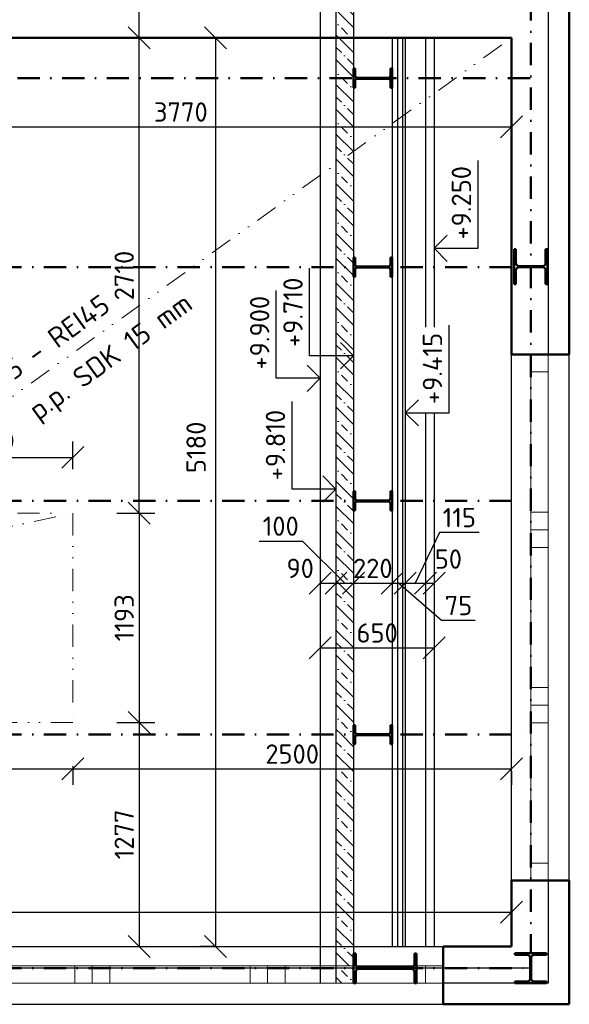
# Model space of a CAD drawing. Header units: millimetres. Extents: x -118752 to 407724, y -73278 to 155058.
# Tile 7 of 256: x -22234 to -19100, y -37988 to -32374. Entities that reach past the tile are written whole.
import ezdxf

# ---------------------------------------------------------------- set-up
doc = ezdxf.new("R2010")
doc.units = ezdxf.units.MM
doc.header["$LTSCALE"] = 10
doc.linetypes.add('DASHDOT', pattern=[25.4, 12.7, -6.35, 0, -6.35])
doc.linetypes.add('DIVIDE', pattern=[31.75, 12.7, -6.35, 0, -6.35, 0, -6.35])
for name, color, linetype, lineweight in [('CKKOTY', 3, 'Continuous', 25), ('CKKOTY_VYS', 3, 'Continuous', 25), ('CKOKNA', 1, 'Continuous', 18), ('CKSTENY_PODROVINOU', 7, 'Continuous', 25), ('CKSTENY_REZ', 6, 'Continuous', 50), ('CKTEXTY_MALE', 3, 'Continuous', 18), ('CSPROFILY_REZY', 4, 'Continuous', 50), ('podhledy', 7, 'Continuous', 20), ('pohledy', 7, 'Continuous', 25), ('srafy', 7, 'Continuous', 18)]:
    doc.layers.add(name, color=color, linetype=linetype, lineweight=lineweight)
doc.styles.get("Standard").update_dxf_attribs({"font": 'isocpeur.ttf'})
doc.dimstyles.new('CADKON', dxfattribs={"dimscale": 50, "dimtxt": 2.2, "dimasz": 2.5, "dimexe": 1.8, "dimexo": 5, "dimgap": 0.6, "dimtad": 1, "dimrnd": 1, "dimtxsty": 'Standard', "dimblk1": 'OBLIQUE', "dimblk2": 'OBLIQUE', "dimsah": 1, "dimcen": 2.5, "dimadec": 1, "dimazin": 2, "dimtfac": 1, "dimtdec": 4, "dimtix": 1, "dimtmove": 2, "dimatfit": 3, "dimldrblk": 'OPEN30', "dimfxl": 5, "dimfxlon": 1, "dimtolj": 1, "dimarcsym": 0})
pattern_1 = [(135, (0, 0), (-70.71068, -70.71068), []), (135, (4e-15, 70.71), (-106.06602, -35.35534), [50, -25, 0, -25])]

# ---------------------------------------------------------------- blocks, each defined once
blk = doc.blocks.new('CK_S_EXT_HEAHEA180')
for p, q in [((-90, 85.5), (90, 85.5)), ((-90, 85.5), (-90, 76)), ((-90, 76), (-18, 76)), ((-3, -61), (-3, 61)), ((3, -61), (3, 61)), ((90, 76), (18, 76)), ((90, 85.5), (90, 76)), ((-90, -85.5), (-90, -76)), ((-90, -76), (-18, -76)), ((-90, -85.5), (90, -85.5)), ((90, -76), (18, -76)), ((90, -85.5), (90, -76))]:
    blk.add_line(p, q)
for centre, start, end in [((-18, 61), 0, 90), ((18, 61), 90, 180), ((-18, -61), 270, 0), ((18, -61), 180, 270)]:
    blk.add_arc(centre, 15, start, end)
blk = doc.blocks.new('CK_S_EXT_HEAHEA200')
for p, q in [((-100, 95), (100, 95)), ((-100, 95), (-100, 85)), ((-100, 85), (-21.25, 85)), ((-3.25, -67), (-3.25, 67)), ((3.25, -67), (3.25, 67)), ((100, 85), (21.25, 85)), ((100, 95), (100, 85)), ((-100, -95), (-100, -85)), ((-100, -85), (-21.25, -85)), ((-100, -95), (100, -95)), ((100, -85), (21.25, -85)), ((100, -95), (100, -85))]:
    blk.add_line(p, q)
for centre, start, end in [((-21.25, 67), 0, 90), ((21.25, 67), 90, 180), ((-21.25, -67), 270, 0), ((21.25, -67), 180, 270)]:
    blk.add_arc(centre, 18, start, end)
blk = doc.blocks.new('CK_S_EXT_IPEIPE220')
for p, q in [((-55, 110), (55, 110)), ((-55, 110), (-55, 100.8)), ((-55, 100.8), (-14.95, 100.8)), ((-2.95, -88.8), (-2.95, 88.8)), ((2.95, -88.8), (2.95, 88.8)), ((55, 100.8), (14.95, 100.8)), ((55, 110), (55, 100.8)), ((-55, -110), (-55, -100.8)), ((-55, -100.8), (-14.95, -100.8)), ((-55, -110), (55, -110)), ((55, -100.8), (14.95, -100.8)), ((55, -110), (55, -100.8))]:
    blk.add_line(p, q)
for centre, start, end in [((-14.95, 88.8), 0, 90), ((14.95, 88.8), 90, 180), ((-14.95, -88.8), 270, 0), ((14.95, -88.8), 180, 270)]:
    blk.add_arc(centre, 12, start, end)
blk = doc.blocks.new('CK_S_EXT_IPEIPE360')
for p, q in [((-85, 180), (85, 180)), ((-85, 180), (-85, 167.3)), ((85, 180), (85, 167.3)), ((-85, 167.3), (-22, 167.3)), ((-4, -149.3), (-4, 149.3)), ((4, -149.3), (4, 149.3)), ((85, 167.3), (22, 167.3)), ((-85, -180), (-85, -167.3)), ((-85, -167.3), (-22, -167.3)), ((85, -167.3), (22, -167.3)), ((85, -180), (85, -167.3)), ((-85, -180), (85, -180))]:
    blk.add_line(p, q)
for centre, start, end in [((-22, 149.3), 0, 90), ((22, 149.3), 90, 180), ((-22, -149.3), 270, 0), ((22, -149.3), 180, 270)]:
    blk.add_arc(centre, 18, start, end)
blk = doc.blocks.new('*U9507')
at = {"color": 0, "linetype": 'ByBlock', "lineweight": -2}
blk.add_lwpolyline([(-1.5, 1.5), (0, 0), (1.5, 1.5), (0, 0), (0, 5), (10, 5)], dxfattribs=at)
blk = doc.blocks.new('*U9508')
at = {"color": 0, "linetype": 'ByBlock', "lineweight": -2}
blk.add_lwpolyline([(-1.5, 1.5), (0, 0), (1.5, 1.5), (0, 0), (0, 5), (10, 5)], dxfattribs=at)
blk = doc.blocks.new('*U9509')
at = {"color": 0, "linetype": 'ByBlock', "lineweight": -2}
blk.add_lwpolyline([(-1.5, 1.5), (0, 0), (1.5, 1.5), (0, 0), (0, 5), (10, 5)], dxfattribs=at)
blk = doc.blocks.new('*U9511')
at = {"color": 0, "linetype": 'ByBlock', "lineweight": -2}
blk.add_lwpolyline([(-1.5, -1.5), (0, 0), (1.5, -1.5), (0, 0), (0, -5), (10, -5)], dxfattribs=at)
blk = doc.blocks.new('*U9512')
at = {"color": 0, "linetype": 'ByBlock', "lineweight": -2}
blk.add_lwpolyline([(-1.5, -1.5), (0, 0), (1.5, -1.5), (0, 0), (0, -5), (10, -5)], dxfattribs=at)
blk = doc.blocks.new('_OBLIQUE')
at = {"color": 0, "linetype": 'ByBlock'}
blk.add_line((-0.5, -0.5), (0.5, 0.5), dxfattribs=at)
blk = doc.blocks.new('*D9516')
at = {"layer": 'CKKOTY', "color": 0, "lineweight": -2}
for p, q in [((-20520.9, -35560.3), (-20520.9, -35677.8)), ((-20520.9, -35587.8), (-20430.9, -35587.8)), ((-20430.9, -35560.3), (-20430.9, -35677.8))]:
    blk.add_line(p, q, dxfattribs=at)
at = {"layer": 'Defpoints', "color": 0}
for p in [(-20520.9, -35310.3), (-20430.9, -35310.3), (-20430.9, -35587.8)]:
    blk.add_point(p, dxfattribs=at)
at = {"layer": 'CKKOTY', "color": 0, "lineweight": -2, "xscale": 125, "yscale": 125, "zscale": 125, "rotation": 180}
blk.add_blockref('_OBLIQUE', (-20520.9, -35587.8), dxfattribs=at)
at = {"layer": 'CKKOTY', "color": 0, "lineweight": -2, "xscale": 125, "yscale": 125, "zscale": 125}
blk.add_blockref('_OBLIQUE', (-20430.9, -35587.8), dxfattribs=at)
at = {"layer": 'CKKOTY', "color": 0, "insert": (-20634.9, -35502.7), "char_height": 110, "attachment_point": 5}
blk.add_mtext('\\A1;90', dxfattribs=at)
blk = doc.blocks.new('_Open30')
at = {"color": 0, "lineweight": -2}
for p, q in [((-1, 0.268), (0, 0)), ((0, 0), (-1, -0.268)), ((0, 0), (-1, 0))]:
    blk.add_line(p, q, dxfattribs=at)
blk = doc.blocks.new('*D9517')
at = {"layer": 'CKKOTY', "color": 0, "lineweight": -2}
for p, q in [((-20869.3, -35347.2), (-20622.3, -35347.2)), ((-20622.3, -35347.2), (-20380.9, -35587.8)), ((-20330.9, -35423), (-20330.9, -35677.8)), ((-20430.9, -35560.3), (-20430.9, -35677.8)), ((-20430.9, -35587.8), (-20330.9, -35587.8))]:
    blk.add_line(p, q, dxfattribs=at)
at = {"layer": 'Defpoints', "color": 0}
for p in [(-20330.9, -35173), (-20430.9, -35310.3), (-20330.9, -35587.8)]:
    blk.add_point(p, dxfattribs=at)
at = {"layer": 'CKKOTY', "color": 0, "lineweight": -2, "xscale": 125, "yscale": 125, "zscale": 125, "rotation": 180}
blk.add_blockref('_OBLIQUE', (-20430.9, -35587.8), dxfattribs=at)
at = {"layer": 'CKKOTY', "color": 0, "lineweight": -2, "xscale": 125, "yscale": 125, "zscale": 125}
blk.add_blockref('_OBLIQUE', (-20330.9, -35587.8), dxfattribs=at)
at = {"layer": 'CKKOTY', "color": 0, "insert": (-20745.8, -35262.2), "char_height": 110, "attachment_point": 5}
blk.add_mtext('\\A1;100', dxfattribs=at)
blk = doc.blocks.new('*D9518')
at = {"layer": 'CKKOTY', "color": 0, "lineweight": -2}
for p, q in [((-20330.9, -35423), (-20330.9, -35677.8)), ((-20110.9, -35423), (-20110.9, -35677.8)), ((-20330.9, -35587.8), (-20110.9, -35587.8))]:
    blk.add_line(p, q, dxfattribs=at)
at = {"layer": 'Defpoints', "color": 0}
for p in [(-20330.9, -35173), (-20110.9, -35173), (-20110.9, -35587.8)]:
    blk.add_point(p, dxfattribs=at)
at = {"layer": 'CKKOTY', "color": 0, "lineweight": -2, "xscale": 125, "yscale": 125, "zscale": 125, "rotation": 180}
blk.add_blockref('_OBLIQUE', (-20330.9, -35587.8), dxfattribs=at)
at = {"layer": 'CKKOTY', "color": 0, "lineweight": -2, "xscale": 125, "yscale": 125, "zscale": 125}
blk.add_blockref('_OBLIQUE', (-20110.9, -35587.8), dxfattribs=at)
at = {"layer": 'CKKOTY', "color": 0, "insert": (-20220.9, -35502.8), "char_height": 110, "attachment_point": 5}
blk.add_mtext('\\A1;220', dxfattribs=at)
blk = doc.blocks.new('*D9519')
at = {"layer": 'CKKOTY', "color": 0, "lineweight": -2}
for p, q in [((-20110.9, -35423), (-20110.9, -35677.8)), ((-20035.9, -35423.8), (-20035.9, -35677.8)), ((-20110.9, -35587.8), (-20035.9, -35587.8)), ((-19828.3, -35799.8), (-20073.4, -35587.8)), ((-19636.3, -35799.8), (-19828.3, -35799.8))]:
    blk.add_line(p, q, dxfattribs=at)
at = {"layer": 'Defpoints', "color": 0}
for p in [(-20110.9, -35173), (-20035.9, -35173.8), (-20035.9, -35587.8)]:
    blk.add_point(p, dxfattribs=at)
at = {"layer": 'CKKOTY', "color": 0, "lineweight": -2, "xscale": 125, "yscale": 125, "zscale": 125, "rotation": 180}
blk.add_blockref('_OBLIQUE', (-20110.9, -35587.8), dxfattribs=at)
at = {"layer": 'CKKOTY', "color": 0, "lineweight": -2, "xscale": 125, "yscale": 125, "zscale": 125}
blk.add_blockref('_OBLIQUE', (-20035.9, -35587.8), dxfattribs=at)
at = {"layer": 'CKKOTY', "color": 0, "insert": (-19732.3, -35714.8), "char_height": 110, "attachment_point": 5}
blk.add_mtext('\\A1;75', dxfattribs=at)
blk = doc.blocks.new('*D9520')
at = {"layer": 'CKKOTY', "color": 0, "lineweight": -2}
for p, q in [((-19840.2, -35298.3), (-19978.4, -35587.8)), ((-19615.2, -35298.3), (-19840.2, -35298.3)), ((-20035.9, -35423.8), (-20035.9, -35677.8)), ((-19920.9, -35458), (-19920.9, -35677.8)), ((-20035.9, -35587.8), (-19920.9, -35587.8))]:
    blk.add_line(p, q, dxfattribs=at)
at = {"layer": 'Defpoints', "color": 0}
for p in [(-20035.9, -35173.8), (-19920.9, -35208), (-19920.9, -35587.8)]:
    blk.add_point(p, dxfattribs=at)
at = {"layer": 'CKKOTY', "color": 0, "lineweight": -2, "xscale": 125, "yscale": 125, "zscale": 125, "rotation": 180}
blk.add_blockref('_OBLIQUE', (-20035.9, -35587.8), dxfattribs=at)
at = {"layer": 'CKKOTY', "color": 0, "lineweight": -2, "xscale": 125, "yscale": 125, "zscale": 125}
blk.add_blockref('_OBLIQUE', (-19920.9, -35587.8), dxfattribs=at)
at = {"layer": 'CKKOTY', "color": 0, "insert": (-19727.7, -35213.3), "char_height": 110, "attachment_point": 5}
blk.add_mtext('\\A1;115', dxfattribs=at)
blk = doc.blocks.new('*D9521')
at = {"layer": 'CKKOTY', "color": 0, "lineweight": -2}
for p, q in [((-19920.9, -35458), (-19920.9, -35677.8)), ((-19870.9, -35452.3), (-19870.9, -35677.8)), ((-19920.9, -35587.8), (-19870.9, -35587.8))]:
    blk.add_line(p, q, dxfattribs=at)
at = {"layer": 'Defpoints', "color": 0}
for p in [(-19920.9, -35208), (-19870.9, -35202.3), (-19870.9, -35587.8)]:
    blk.add_point(p, dxfattribs=at)
at = {"layer": 'CKKOTY', "color": 0, "lineweight": -2, "xscale": 125, "yscale": 125, "zscale": 125}
blk.add_blockref('_OBLIQUE', (-19920.9, -35587.8), dxfattribs=at)
at = {"layer": 'CKKOTY', "color": 0, "lineweight": -2, "xscale": 125, "yscale": 125, "zscale": 125, "rotation": 180}
blk.add_blockref('_OBLIQUE', (-19870.9, -35587.8), dxfattribs=at)
at = {"layer": 'CKKOTY', "color": 0, "insert": (-19790, -35449.8), "char_height": 110, "attachment_point": 5}
blk.add_mtext('\\A1;50', dxfattribs=at)
blk = doc.blocks.new('*D9527')
at = {"layer": 'CKKOTY', "color": 0, "lineweight": -2}
for p, q in [((-20520.9, -35927.8), (-20520.9, -36046.2)), ((-19870.9, -35927.8), (-19870.9, -36046.2)), ((-20520.9, -35956.2), (-19870.9, -35956.2))]:
    blk.add_line(p, q, dxfattribs=at)
at = {"layer": 'Defpoints', "color": 0}
for p in [(-20520.9, -35677.8), (-19870.9, -35677.8), (-19870.9, -35956.2)]:
    blk.add_point(p, dxfattribs=at)
at = {"layer": 'CKKOTY', "color": 0, "lineweight": -2, "xscale": 125, "yscale": 125, "zscale": 125, "rotation": 180}
blk.add_blockref('_OBLIQUE', (-20520.9, -35956.2), dxfattribs=at)
at = {"layer": 'CKKOTY', "color": 0, "lineweight": -2, "xscale": 125, "yscale": 125, "zscale": 125}
blk.add_blockref('_OBLIQUE', (-19870.9, -35956.2), dxfattribs=at)
at = {"layer": 'CKKOTY', "color": 0, "insert": (-20195.9, -35871.2), "char_height": 110, "attachment_point": 5}
blk.add_mtext('\\A1;650', dxfattribs=at)
blk = doc.blocks.new('*D9876')
at = {"layer": 'CKKOTY', "color": 0, "lineweight": -2}
for p, q in [((-27430.5, -36631), (-27430.5, -36736.5)), ((-27430.5, -36646.5), (-21930.5, -36646.5)), ((-21930.5, -36631), (-21930.5, -36736.5))]:
    blk.add_line(p, q, dxfattribs=at)
at = {"layer": 'Defpoints', "color": 0}
for p in [(-27430.5, -36381), (-21930.5, -36381), (-21930.5, -36646.5)]:
    blk.add_point(p, dxfattribs=at)
at = {"layer": 'CKKOTY', "color": 0, "lineweight": -2, "xscale": 125, "yscale": 125, "zscale": 125, "rotation": 180}
blk.add_blockref('_OBLIQUE', (-27430.5, -36646.5), dxfattribs=at)
at = {"layer": 'CKKOTY', "color": 0, "lineweight": -2, "xscale": 125, "yscale": 125, "zscale": 125}
blk.add_blockref('_OBLIQUE', (-21930.5, -36646.5), dxfattribs=at)
at = {"layer": 'CKKOTY', "color": 0, "insert": (-24680.5, -36561.5), "char_height": 110, "attachment_point": 5}
blk.add_mtext('\\A1;5500', dxfattribs=at)
blk = doc.blocks.new('*D9877')
at = {"layer": 'CKKOTY', "color": 0, "lineweight": -2}
for p, q in [((-21930.5, -36631), (-21930.5, -36736.5)), ((-21930.5, -36646.5), (-19430.5, -36646.5)), ((-19430.5, -36658.4), (-19430.5, -36736.5))]:
    blk.add_line(p, q, dxfattribs=at)
at = {"layer": 'Defpoints', "color": 0}
for p in [(-21930.5, -36381), (-19430.5, -36408.4), (-19430.5, -36646.5)]:
    blk.add_point(p, dxfattribs=at)
at = {"layer": 'CKKOTY', "color": 0, "lineweight": -2, "xscale": 125, "yscale": 125, "zscale": 125, "rotation": 180}
blk.add_blockref('_OBLIQUE', (-21930.5, -36646.5), dxfattribs=at)
at = {"layer": 'CKKOTY', "color": 0, "lineweight": -2, "xscale": 125, "yscale": 125, "zscale": 125}
blk.add_blockref('_OBLIQUE', (-19430.5, -36646.5), dxfattribs=at)
at = {"layer": 'CKKOTY', "color": 0, "insert": (-20680.5, -36561.5), "char_height": 110, "attachment_point": 5}
blk.add_mtext('\\A1;2500', dxfattribs=at)
blk = doc.blocks.new('*D9879')
at = {"layer": 'CKKOTY', "color": 0, "lineweight": -2}
for p, q in [((-29770.5, -37408.5), (-29770.5, -37373.1)), ((-19430.5, -37408.5), (-19430.5, -37373.1)), ((-29770.5, -37463.1), (-19430.5, -37463.1))]:
    blk.add_line(p, q, dxfattribs=at)
at = {"layer": 'Defpoints', "color": 0}
for p in [(-19430.5, -37463.1), (-29770.5, -37658.5), (-19430.5, -37658.5)]:
    blk.add_point(p, dxfattribs=at)
at = {"layer": 'CKKOTY', "color": 0, "lineweight": -2, "xscale": 125, "yscale": 125, "zscale": 125, "rotation": 180}
blk.add_blockref('_OBLIQUE', (-29770.5, -37463.1), dxfattribs=at)
at = {"layer": 'CKKOTY', "color": 0, "lineweight": -2, "xscale": 125, "yscale": 125, "zscale": 125}
blk.add_blockref('_OBLIQUE', (-19430.5, -37463.1), dxfattribs=at)
at = {"layer": 'CKKOTY', "color": 0, "insert": (-24600.5, -37378.1), "char_height": 110, "attachment_point": 5}
blk.add_mtext('\\A1;10340', dxfattribs=at)
blk = doc.blocks.new('*D9880')
at = {"layer": 'CKKOTY', "color": 0, "lineweight": -2}
for p, q in [((-21680.5, -35188), (-21463.3, -35188)), ((-21553.3, -35188), (-21553.3, -36381)), ((-21680.5, -36381), (-21463.3, -36381))]:
    blk.add_line(p, q, dxfattribs=at)
at = {"layer": 'Defpoints', "color": 0}
for p in [(-21930.5, -35188), (-21930.5, -36381), (-21553.3, -36381)]:
    blk.add_point(p, dxfattribs=at)
at = {"layer": 'CKKOTY', "color": 0, "lineweight": -2, "xscale": 125, "yscale": 125, "zscale": 125}
for p, rotation in [((-21553.3, -35188), 90), ((-21553.3, -36381), 270)]:
    blk.add_blockref('_OBLIQUE', p, dxfattribs=dict(at, rotation=rotation))
at = {"layer": 'CKKOTY', "color": 0, "insert": (-21638.3, -35784.5), "char_height": 110, "attachment_point": 5, "rotation": 90}
blk.add_mtext('\\A1;1193', dxfattribs=at)
blk = doc.blocks.new('*D9881')
at = {"layer": 'CKKOTY', "color": 0, "lineweight": -2}
for p, q in [((-21680.5, -36381), (-21463.3, -36381)), ((-21553.3, -36381), (-21553.3, -37658.5)), ((-21608.2, -37658.5), (-21463.3, -37658.5))]:
    blk.add_line(p, q, dxfattribs=at)
at = {"layer": 'Defpoints', "color": 0}
for p in [(-21930.5, -36381), (-21858.2, -37658.5), (-21553.3, -37658.5)]:
    blk.add_point(p, dxfattribs=at)
at = {"layer": 'CKKOTY', "color": 0, "lineweight": -2, "xscale": 125, "yscale": 125, "zscale": 125}
for p, rotation in [((-21553.3, -36381), 90), ((-21553.3, -37658.5), 270)]:
    blk.add_blockref('_OBLIQUE', p, dxfattribs=dict(at, rotation=rotation))
at = {"layer": 'CKKOTY', "color": 0, "insert": (-21638.3, -37019.7), "char_height": 110, "attachment_point": 5, "rotation": 90}
blk.add_mtext('\\A1;1277', dxfattribs=at)
blk = doc.blocks.new('*D9882')
at = {"layer": 'CKKOTY', "color": 0, "lineweight": -2}
for p, q in [((-21719.1, -32478), (-21463.3, -32478)), ((-21553.3, -35188), (-21553.3, -32478)), ((-21680.5, -35188), (-21463.3, -35188))]:
    blk.add_line(p, q, dxfattribs=at)
at = {"layer": 'Defpoints', "color": 0}
for p in [(-21969.1, -32478), (-21553.3, -32478), (-21930.5, -35188)]:
    blk.add_point(p, dxfattribs=at)
at = {"layer": 'CKKOTY', "color": 0, "lineweight": -2, "xscale": 125, "yscale": 125, "zscale": 125}
for p, rotation in [((-21553.3, -32478), 90), ((-21553.3, -35188), 270)]:
    blk.add_blockref('_OBLIQUE', p, dxfattribs=dict(at, rotation=rotation))
at = {"layer": 'CKKOTY', "color": 0, "insert": (-21638.3, -33833), "char_height": 110, "attachment_point": 5, "rotation": 90}
blk.add_mtext('\\A1;2710', dxfattribs=at)
blk = doc.blocks.new('*D9883')
at = {"layer": 'CKKOTY', "color": 0, "lineweight": -2}
for p, q in [((-21553.3, -32478), (-21553.3, -31703)), ((-21303.3, -31703), (-21463.3, -31703)), ((-21719.1, -32478), (-21463.3, -32478))]:
    blk.add_line(p, q, dxfattribs=at)
at = {"layer": 'Defpoints', "color": 0}
for p in [(-21553.3, -31703), (-21553.3, -31703), (-21969.1, -32478)]:
    blk.add_point(p, dxfattribs=at)
at = {"layer": 'CKKOTY', "color": 0, "lineweight": -2, "xscale": 125, "yscale": 125, "zscale": 125}
for p, rotation in [((-21553.3, -31703), 90), ((-21553.3, -32478), 270)]:
    blk.add_blockref('_OBLIQUE', p, dxfattribs=dict(at, rotation=rotation))
at = {"layer": 'CKKOTY', "color": 0, "insert": (-21638.3, -32090.5), "char_height": 110, "attachment_point": 5, "rotation": 90}
blk.add_mtext('\\A1;775', dxfattribs=at)
blk = doc.blocks.new('*D9892')
at = {"layer": 'CKKOTY', "color": 0, "lineweight": -2}
for p, q in [((-23200.5, -32735.6), (-23200.5, -33075.6)), ((-19430.5, -32735.6), (-19430.5, -33075.6)), ((-23200.5, -32985.6), (-19430.5, -32985.6))]:
    blk.add_line(p, q, dxfattribs=at)
at = {"layer": 'Defpoints', "color": 0}
for p in [(-23200.5, -32478), (-19430.5, -32478), (-19430.5, -32985.6)]:
    blk.add_point(p, dxfattribs=at)
at = {"layer": 'CKKOTY', "color": 0, "lineweight": -2, "xscale": 125, "yscale": 125, "zscale": 125, "rotation": 180}
blk.add_blockref('_OBLIQUE', (-23200.5, -32985.6), dxfattribs=at)
at = {"layer": 'CKKOTY', "color": 0, "lineweight": -2, "xscale": 125, "yscale": 125, "zscale": 125}
blk.add_blockref('_OBLIQUE', (-19430.5, -32985.6), dxfattribs=at)
at = {"layer": 'CKKOTY', "color": 0, "insert": (-21315.5, -32900.6), "char_height": 110, "attachment_point": 5}
blk.add_mtext('\\A1;3770', dxfattribs=at)
blk = doc.blocks.new('*D9893')
at = {"layer": 'CKKOTY', "color": 0, "lineweight": -2}
for p, q in [((-21115.5, -32478), (-21207.7, -32478)), ((-21117.7, -32478), (-21117.7, -37658.5)), ((-21115.5, -37658.5), (-21207.7, -37658.5))]:
    blk.add_line(p, q, dxfattribs=at)
at = {"layer": 'Defpoints', "color": 0}
for p in [(-20865.5, -32478), (-21117.7, -37658.5), (-20865.5, -37658.5)]:
    blk.add_point(p, dxfattribs=at)
at = {"layer": 'CKKOTY', "color": 0, "lineweight": -2, "xscale": 125, "yscale": 125, "zscale": 125}
for p, rotation in [((-21117.7, -32478), 90), ((-21117.7, -37658.5), 270)]:
    blk.add_blockref('_OBLIQUE', p, dxfattribs=dict(at, rotation=rotation))
at = {"layer": 'CKKOTY', "color": 0, "insert": (-21228.3, -34812.6), "char_height": 110, "attachment_point": 5, "rotation": 90}
blk.add_mtext('\\A1;5180', dxfattribs=at)
blk = doc.blocks.new('*D10198')
at = {"layer": 'CKKOTY', "color": 0, "lineweight": -2}
for p, q in [((-23200.5, -34938), (-23200.5, -34779.7)), ((-21930.5, -34938), (-21930.5, -34779.7)), ((-23200.5, -34869.7), (-21930.5, -34869.7))]:
    blk.add_line(p, q, dxfattribs=at)
at = {"layer": 'Defpoints', "color": 0}
for p in [(-21930.5, -34869.7), (-23200.5, -35188), (-21930.5, -35188)]:
    blk.add_point(p, dxfattribs=at)
at = {"layer": 'CKKOTY', "color": 0, "lineweight": -2, "xscale": 125, "yscale": 125, "zscale": 125, "rotation": 180}
blk.add_blockref('_OBLIQUE', (-23200.5, -34869.7), dxfattribs=at)
at = {"layer": 'CKKOTY', "color": 0, "lineweight": -2, "xscale": 125, "yscale": 125, "zscale": 125}
blk.add_blockref('_OBLIQUE', (-21930.5, -34869.7), dxfattribs=at)
at = {"layer": 'CKKOTY', "color": 0, "insert": (-22403.8, -34776.3), "char_height": 110, "attachment_point": 5}
blk.add_mtext('\\A1;1270', dxfattribs=at)

msp = doc.modelspace()

# ---------------------------------------------------------------- hatches: boundary and pattern name
at = {"layer": 'srafy', "transparency": 33554661}
h = msp.add_hatch(dxfattribs=at)
h.set_pattern_fill('BETON-PROSTY', color=256, scale=25, angle=90, style=0)
h.set_pattern_definition(pattern_1)
h.paths.add_polyline_path([(-20430.92, -32477.981), (-20330.92, -32477.981), (-20330.92, -32327.981), (-20430.92, -32327.981)])
h.paths.add_polyline_path([(-20330.92, -32652.981), (-20330.92, -32477.981), (-20430.92, -32477.981), (-20430.92, -32707.981), (-20330.92, -32707.981)])
h.paths.add_polyline_path([(-20330.92, -32762.981), (-20330.92, -32707.981), (-20430.92, -32707.981), (-20430.92, -32979.223), (-20330.92, -32929.122)])
h = msp.add_hatch(dxfattribs=at)
h.set_pattern_fill('BETON-PROSTY', color=256, scale=25, angle=90, style=0)
h.set_pattern_definition(pattern_1)
h.paths.add_polyline_path([(-20430.92, -32979.223), (-20430.92, -33784.981), (-20330.92, -33784.981), (-20330.92, -33729.981), (-20330.92, -32929.122)])
h.paths.add_polyline_path([(-20330.92, -33839.981), (-20330.92, -33784.981), (-20430.92, -33784.981), (-20430.92, -34290.576), (-20330.92, -34290.576)])
h.paths.add_polyline_path([(-20430.92, -34290.576), (-20430.92, -35050.539), (-20430.92, -35117.981), (-20330.92, -35117.981), (-20330.92, -35062.981), (-20330.92, -34290.576)])
h.paths.add_polyline_path([(-20430.92, -35117.981), (-20430.92, -36450.981), (-20330.92, -36450.981), (-20330.92, -36395.981), (-20330.92, -35172.981), (-20330.92, -35117.981)])
at = {"layer": 'srafy'}
h = msp.add_hatch(dxfattribs=at)
h.set_pattern_fill('BETON-PROSTY', color=256, scale=25, angle=90, style=0)
h.set_pattern_definition(pattern_1)
h.paths.add_polyline_path([(-20330.92, -36505.981), (-20330.92, -36450.981), (-20430.92, -36450.981), (-20430.92, -37658.481), (-20330.92, -37658.481)])
h.paths.add_polyline_path([(-20330.92, -37697.981), (-20330.92, -37658.481), (-20430.92, -37658.481), (-20430.92, -37768.481), (-20330.92, -37768.481)])
h.paths.add_polyline_path([(-20330.92, -37782.981), (-20430.92, -37782.981), (-20430.92, -37868.481), (-20330.92, -37868.481), (-20330.92, -37867.981)])

# ---------------------------------------------------------------- linework, layer by layer
at = {"layer": 'CKKOTY_VYS'}
for p, q in [((-19870.92, -33552.575), (-19870.92, -33802.575)), ((-20330.92, -34165.576), (-20330.92, -34415.576)), ((-20520.92, -34293.84), (-20520.92, -34543.84)), ((-20035.92, -34490.886), (-20035.92, -34740.886)), ((-20430.92, -34925.539), (-20430.92, -35175.539))]:
    msp.add_line(p, q, dxfattribs=at)
at = {"layer": 'CKOKNA'}
for p, q in [((-19320.468, -34382.981), (-19320.468, -34282.981)), ((-19220.468, -34282.981), (-19320.468, -34282.981)), ((-19220.468, -34382.981), (-19220.468, -34282.981)), ((-19320.468, -35182.981), (-19320.468, -34382.981)), ((-19220.468, -34382.981), (-19320.468, -34382.981)), ((-19220.468, -35182.981), (-19220.468, -34382.981)), ((-19220.468, -35182.981), (-19320.468, -35182.981)), ((-19320.468, -35182.981), (-19320.468, -35282.981)), ((-19220.468, -35182.981), (-19220.468, -35282.981)), ((-19220.468, -35282.981), (-19320.468, -35282.981)), ((-19320.468, -35282.981), (-19320.468, -35382.981)), ((-19220.468, -35282.981), (-19220.468, -35382.981)), ((-19320.468, -36182.981), (-19320.468, -35382.981)), ((-19220.468, -35382.981), (-19320.468, -35382.981)), ((-19220.468, -36182.981), (-19220.468, -35382.981)), ((-19220.468, -36182.981), (-19320.468, -36182.981)), ((-19320.468, -36182.981), (-19320.468, -36282.981)), ((-19220.468, -36182.981), (-19220.468, -36282.981)), ((-19220.468, -36282.981), (-19320.468, -36282.981)), ((-19320.468, -36282.981), (-19320.468, -36382.981)), ((-19220.468, -36282.981), (-19220.468, -36382.981)), ((-19320.468, -37182.981), (-19320.468, -36382.981)), ((-19220.468, -36382.981), (-19320.468, -36382.981)), ((-19220.468, -37182.981), (-19220.468, -36382.981)), ((-19220.468, -37182.981), (-19320.468, -37182.981)), ((-19320.468, -37182.981), (-19320.468, -37282.981)), ((-19220.468, -37182.981), (-19220.468, -37282.981)), ((-19220.468, -37282.981), (-19320.468, -37282.981)), ((-22720.468, -37768.481), (-21920.468, -37768.481)), ((-21820.468, -37768.481), (-21920.468, -37768.481)), ((-21920.468, -37868.481), (-21920.468, -37768.481)), ((-21820.468, -37868.481), (-21820.468, -37768.481)), ((-21720.468, -37768.481), (-21820.468, -37768.481)), ((-21720.468, -37768.481), (-20920.468, -37768.481)), ((-21720.468, -37868.481), (-21720.468, -37768.481)), ((-20820.468, -37768.481), (-20920.468, -37768.481)), ((-20920.468, -37868.481), (-20920.468, -37768.481)), ((-20820.468, -37868.481), (-20820.468, -37768.481)), ((-20720.468, -37768.481), (-20820.468, -37768.481)), ((-20720.468, -37768.481), (-19920.468, -37768.481)), ((-20720.468, -37868.481), (-20720.468, -37768.481)), ((-19920.468, -37868.481), (-19920.468, -37768.481)), ((-19920.468, -37768.481), (-19820.468, -37768.481)), ((-19820.468, -37868.481), (-19820.468, -37768.481)), ((-22720.468, -37868.481), (-21920.468, -37868.481)), ((-21820.468, -37868.481), (-21920.468, -37868.481)), ((-21720.468, -37868.481), (-21820.468, -37868.481)), ((-21720.468, -37868.481), (-20920.468, -37868.481)), ((-20820.468, -37868.481), (-20920.468, -37868.481)), ((-20720.468, -37868.481), (-20820.468, -37868.481)), ((-20720.468, -37868.481), (-19920.468, -37868.481)), ((-19920.468, -37868.481), (-19820.468, -37868.481))]:
    msp.add_line(p, q, dxfattribs=at)
at = {"layer": 'CKSTENY_PODROVINOU'}
for p, q in [((-19220.468, -32282.981), (-19220.468, -34282.981)), ((-19430.468, -37282.981), (-19430.468, -34282.981)), ((-19220.468, -34282.981), (-19100.468, -34282.981)), ((-19100.468, -37282.981), (-19100.468, -34282.981)), ((-19220.468, -37282.981), (-19220.468, -37868.481)), ((-19220.468, -37282.981), (-19100.468, -37282.981)), ((-24820.468, -37658.481), (-19820.468, -37658.481)), ((-19220.468, -37868.481), (-19820.468, -37868.481)), ((-19820.468, -37868.481), (-19820.468, -37988.481)), ((-24820.468, -37988.481), (-19820.468, -37988.481))]:
    msp.add_line(p, q, dxfattribs=at)
at = {"layer": 'CKSTENY_REZ'}
for p, q in [((-19100.468, -32282.981), (-19100.468, -34282.981)), ((-22300.468, -32477.981), (-19430.468, -32477.981)), ((-19430.468, -32477.981), (-19430.468, -34282.981)), ((-19100.468, -34282.981), (-19430.468, -34282.981)), ((-19100.468, -37282.981), (-19430.468, -37282.981)), ((-19430.468, -37282.981), (-19430.468, -37658.481)), ((-19100.468, -37282.981), (-19100.468, -37988.481)), ((-19430.468, -37658.481), (-19820.468, -37658.481)), ((-19820.468, -37988.481), (-19820.468, -37658.481)), ((-19100.468, -37988.481), (-19820.468, -37988.481))]:
    msp.add_line(p, q, dxfattribs=at)
at = {"layer": 'CSPROFILY_REZY', "linetype": 'DASHDOT'}
for p, q in [((-19320.468, -27932.981), (-19320.468, -37697.481)), ((-19324.218, -32707.981), (-25320.468, -32707.981)), ((-35817.218, -33784.981), (-19415.468, -33784.981)), ((-35817.218, -35117.981), (-19320.468, -35117.981)), ((-35817.218, -36450.981), (-19320.468, -36450.981)), ((-35817.468, -37782.981), (-19323.468, -37782.981))]:
    msp.add_line(p, q, dxfattribs=at)
at = {"layer": 'podhledy', "linetype": 'DIVIDE'}
for p, q in [((-23200.468, -35187.981), (-19430.468, -32477.981)), ((-27430.468, -36380.981), (-21930.468, -35187.981))]:
    msp.add_line(p, q, dxfattribs=at)
msp.add_lwpolyline([(-23200.468, -35187.981), (-21930.468, -35187.981), (-21930.468, -36380.981), (-27430.468, -36380.981), (-27430.468, -35187.981), (-25220.468, -35187.981)], dxfattribs=at)
at = {"layer": 'pohledy'}
for p, q in [((-20520.92, -26494.556), (-20520.92, -37868.481)), ((-20330.92, -27761.606), (-20330.92, -37782.981)), ((-20430.92, -27817.981), (-20430.92, -37868.481)), ((-20110.92, -32477.981), (-20110.92, -37658.481)), ((-20080.92, -32477.981), (-20080.92, -37658.481)), ((-20050.92, -32477.981), (-20050.92, -37658.481)), ((-20035.92, -32477.981), (-20035.92, -37658.481)), ((-19920.92, -32477.981), (-19920.92, -34127.017)), ((-19870.92, -32477.981), (-19870.92, -34127.017)), ((-19920.92, -34615.886), (-19920.92, -37658.481)), ((-19870.92, -34615.886), (-19870.92, -37658.481)), ((-19323.468, -37782.981), (-35817.468, -37782.981))]:
    msp.add_line(p, q, dxfattribs=at)

# ---------------------------------------------------------------- block references
at = {"layer": 'CKKOTY_VYS'}
ref = msp.add_blockref('*U9512', (-19870.92, -33677.575), dxfattribs=dict(at, xscale=50, yscale=50, zscale=50, rotation=90))
ref.add_attrib('Výška', '+9.250', (-19660.92, -33627.575), dxfattribs={"layer": '0', "color": 0, "linetype": 'ByBlock', "lineweight": -2, "height": 110, "rotation": 90})
ref = msp.add_blockref('*U9509', (-20330.92, -34290.576), dxfattribs=dict(at, xscale=50, yscale=50, zscale=50, rotation=90))
ref.add_attrib('Výška', '+9.710', (-20620.92, -34240.576), dxfattribs={"layer": '0', "color": 0, "linetype": 'ByBlock', "lineweight": -2, "height": 110, "rotation": 90})
ref = msp.add_blockref('*U9507', (-20520.92, -34418.84), dxfattribs=dict(at, xscale=50, yscale=50, zscale=50, rotation=90))
ref.add_attrib('Výška', '+9.900', (-20810.92, -34368.84), dxfattribs={"layer": '0', "color": 0, "linetype": 'ByBlock', "lineweight": -2, "height": 110, "rotation": 90})
ref = msp.add_blockref('*U9511', (-20035.92, -34615.886), dxfattribs=dict(at, xscale=50, yscale=50, zscale=50, rotation=90))
ref.add_attrib('Výška', '+9.415', (-19825.92, -34565.886), dxfattribs={"layer": '0', "color": 0, "linetype": 'ByBlock', "lineweight": -2, "height": 110, "rotation": 90})
ref = msp.add_blockref('*U9508', (-20430.92, -35050.539), dxfattribs=dict(at, xscale=50, yscale=50, zscale=50, rotation=90))
ref.add_attrib('Výška', '+9.810', (-20720.92, -35000.539), dxfattribs={"layer": '0', "color": 0, "linetype": 'ByBlock', "lineweight": -2, "height": 110, "rotation": 90})
at = {"layer": 'CSPROFILY_REZY', "rotation": 90}
for name, p in [('CK_S_EXT_IPEIPE220', (-20220.92, -32707.981)), ('CK_S_EXT_HEAHEA200', (-19320.468, -33782.981)), ('CK_S_EXT_HEAHEA200', (-19320.468, -33782.981)), ('CK_S_EXT_IPEIPE220', (-20220.92, -33784.981)), ('CK_S_EXT_IPEIPE220', (-20220.92, -35117.981)), ('CK_S_EXT_IPEIPE220', (-20220.92, -36450.981)), ('CK_S_EXT_IPEIPE360', (-20150.92, -37782.981))]:
    msp.add_blockref(name, p, dxfattribs=at)
at = {"layer": 'CSPROFILY_REZY'}
msp.add_blockref('CK_S_EXT_HEAHEA180', (-19320.468, -37782.981), dxfattribs=at)
msp.add_blockref('CK_S_EXT_HEAHEA180', (-19320.468, -37782.981), dxfattribs=at)

# ---------------------------------------------------------------- texts
at = {"layer": 'CKTEXTY_MALE'}
for s, p in [('+2,815 - REI45', (-22544.891, -34633.994)), ('p.p. SDK 15 mm', (-22129.448, -34663.669))]:
    msp.add_text(s, height=115, rotation=36, dxfattribs=at).set_placement(p)

# ---------------------------------------------------------------- dimensions: what is measured, and where the dimension line sits
at = {"layer": 'CKKOTY'}
for base, p1, p2, picture, middle in [((-21553.258, -31702.981), (-21969.099, -32477.981), (-21553.258, -31702.981), '*D9883', (-21638.258, -32090.481)), ((-21553.258, -32477.981), (-21930.468, -35187.981), (-21969.099, -32477.981), '*D9882', (-21638.258, -33832.981)), ((-21553.258, -37658.481), (-21930.468, -36380.981), (-21858.208, -37658.481), '*D9881', (-21638.258, -37019.731))]:
    dim = msp.add_linear_dim(base=base, p1=p1, p2=p2, angle=90, dimstyle='CADKON', override={"dimtmove": 2}, dxfattribs=at)
    dim.commit()
    dim.dimension.update_dxf_attribs({"geometry": picture, "text_midpoint": middle})
dim = msp.add_linear_dim(base=(-21117.706, -37658.481), p1=(-20865.468, -32477.981), p2=(-20865.468, -37658.481), angle=90, dimstyle='CADKON', dxfattribs=at)
dim.commit()
dim.dimension.update_dxf_attribs({"geometry": '*D9893', "text_midpoint": (-21228.318, -34812.65), "dimtype": 160})
for base, p1, p2, picture, middle in [((-19430.468, -32985.6), (-23200.468, -32477.981), (-19430.468, -32477.981), '*D9892', (-21315.468, -32900.6)), ((-19870.92, -35956.159), (-20520.92, -35677.827), (-19870.92, -35677.827), '*D9527', (-20195.92, -35871.159)), ((-21930.468, -36646.462), (-27430.468, -36380.981), (-21930.468, -36380.981), '*D9876', (-24680.468, -36561.462)), ((-19430.468, -37463.097), (-29770.468, -37658.481), (-19430.468, -37658.481), '*D9879', (-24600.468, -37378.097))]:
    dim = msp.add_linear_dim(base=base, p1=p1, p2=p2, dimstyle='CADKON', dxfattribs=at)
    dim.commit()
    dim.dimension.update_dxf_attribs({"geometry": picture, "text_midpoint": middle})
for base, p1, p2, override, picture, middle in [((-21930.468, -34869.673), (-23200.468, -35187.981), (-21930.468, -35187.981), {"dimtmove": 2}, '*D10198', (-22403.76, -34776.326)), ((-19920.92, -35587.827), (-20035.92, -35173.753), (-19920.92, -35207.988), {"dimtmove": 1}, '*D9520', (-19810.21, -35298.262)), ((-20330.92, -35587.827), (-20430.92, -35310.323), (-20330.92, -35172.981), {"dimtmove": 1}, '*D9517', (-20652.295, -35347.23)), ((-20110.92, -35587.827), (-20330.92, -35172.981), (-20110.92, -35172.981), {"dimtmove": 2}, '*D9518', (-20220.92, -35502.827)), ((-20035.92, -35587.827), (-20110.92, -35172.981), (-20035.92, -35173.753), {"dimtmove": 1}, '*D9519', (-19798.258, -35799.777)), ((-19870.92, -35587.827), (-19920.92, -35207.988), (-19870.92, -35202.282), {"dimtmove": 2}, '*D9521', (-19789.982, -35449.774))]:
    dim = msp.add_linear_dim(base=base, p1=p1, p2=p2, dimstyle='CADKON', override=override, dxfattribs=at)
    dim.commit()
    dim.dimension.update_dxf_attribs({"geometry": picture, "text_midpoint": middle, "dimtype": 160})
dim = msp.add_linear_dim(base=(-21553.258, -36380.981), p1=(-21930.468, -35187.981), p2=(-21930.468, -36380.981), angle=90, dimstyle='CADKON', dxfattribs=at)
dim.commit()
dim.dimension.update_dxf_attribs({"geometry": '*D9880', "text_midpoint": (-21638.258, -35784.481)})
dim = msp.add_linear_dim(base=(-20430.92, -35587.827), p1=(-20520.92, -35310.323), p2=(-20430.92, -35310.323), dimstyle='CADKON', dxfattribs=at)
dim.commit()
dim.dimension.update_dxf_attribs({"geometry": '*D9516', "text_midpoint": (-20634.889, -35502.72), "dimtype": 160})
dim = msp.add_linear_dim(base=(-19430.468, -36646.462), p1=(-21930.468, -36380.981), p2=(-19430.468, -36408.381), dimstyle='CADKON', override={"dimtmove": 2}, dxfattribs=at)
dim.commit()
dim.dimension.update_dxf_attribs({"geometry": '*D9877', "text_midpoint": (-20680.468, -36561.462)})

doc.saveas('drawing.dxf')
